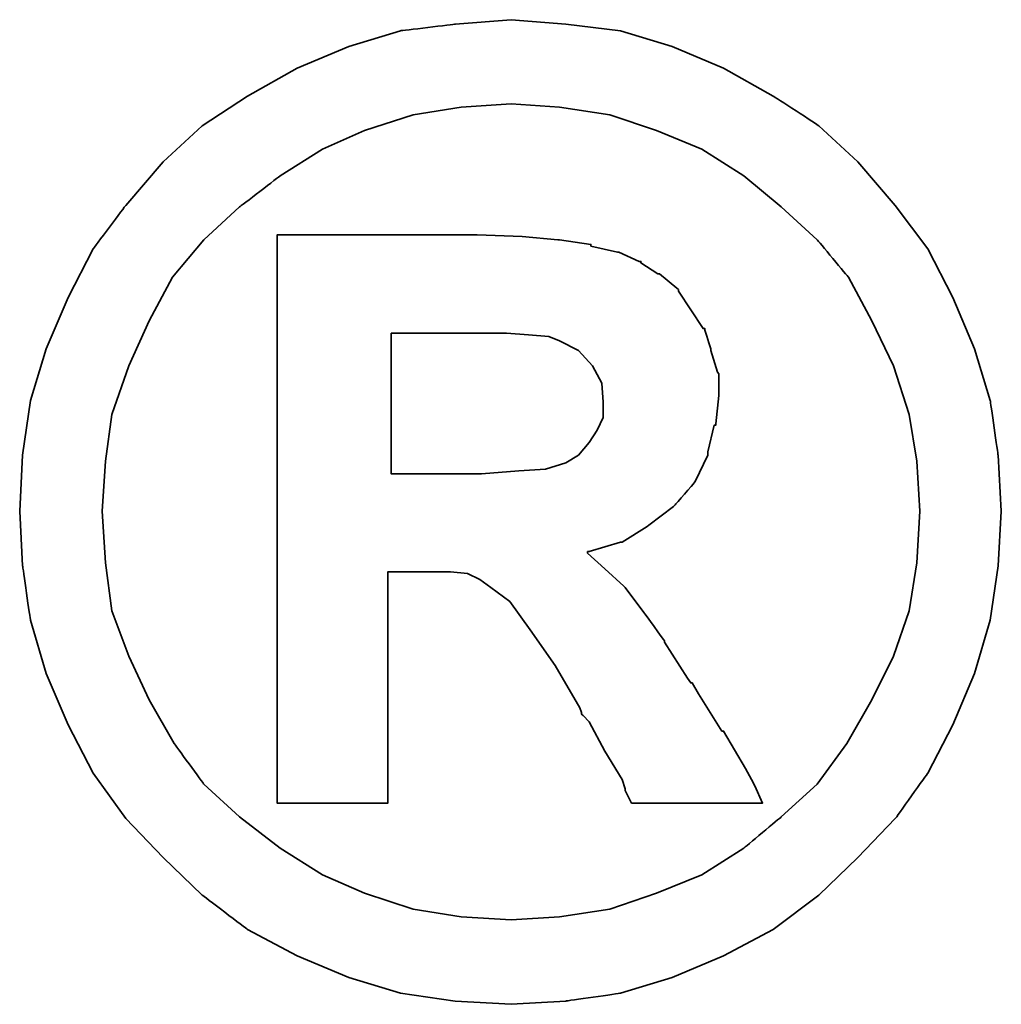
# Model space of a CAD drawing. Header units: millimetres. Extents: x 1 to 148, y 154 to 247.
# Tile 45 of 48: x 124.307 to 124.734, y 209.649 to 210.077. Entities that reach past the tile are written whole.
import ezdxf

# ---------------------------------------------------------------- set-up
doc = ezdxf.new("R2010")
doc.units = ezdxf.units.MM
doc.layers.add('DIM', color=4, linetype='CONTINUOUS')
doc.layers.add('layer 1', color=7, linetype='CONTINUOUS')

# ---------------------------------------------------------------- blocks, each defined once
blk = doc.blocks.new('TBI MOTION logo(完整正式版)')
at = {"layer": 'layer 1', "color": 22, "lineweight": 35}
for points, knots in [([(81.20634, 4.98624), (81.20634, 4.98624), (81.18649, 5.32862), (81.18649, 5.32862), (81.18649, 5.32862), (81.18649, 5.32862), (81.13886, 5.66206), (81.13886, 5.66206), (81.13886, 5.66206), (81.13886, 5.66206), (81.04359, 5.97764), (81.04359, 5.97764), (81.04359, 5.97764), (81.04359, 5.97764), (80.91061, 6.29124), (80.91061, 6.29124), (80.91061, 6.29124), (80.91061, 6.29124), (80.75778, 6.58697), (80.75778, 6.58697), (80.75778, 6.58697), (80.75778, 6.58697), (80.5593, 6.85294), (80.5593, 6.85294), (80.5593, 6.85294), (80.5593, 6.85294), (80.33105, 7.1189), (80.33105, 7.1189), (80.33105, 7.1189), (80.33105, 7.1189), (80.09287, 7.33921), (80.09287, 7.33921), (80.09287, 7.33921), (80.09287, 7.33921), (79.815, 7.51982), (79.815, 7.51982), (79.815, 7.51982), (79.815, 7.51982), (79.51133, 7.69051), (79.51133, 7.69051), (79.51133, 7.69051), (79.51133, 7.69051), (79.19773, 7.8235), (79.19773, 7.8235), (79.19773, 7.8235), (79.19773, 7.8235), (78.88215, 7.91877), (78.88215, 7.91877), (78.88215, 7.91877), (78.88215, 7.91877), (78.54871, 7.95846), (78.54871, 7.95846), (78.54871, 7.95846), (78.54871, 7.95846), (78.21526, 7.98625), (78.21526, 7.98625), (78.21526, 7.98625), (78.21526, 7.98625), (77.87388, 7.95846), (77.87388, 7.95846), (77.87388, 7.95846), (77.87388, 7.95846), (77.54044, 7.91877), (77.54044, 7.91877), (77.54044, 7.91877), (77.54044, 7.91877), (77.22485, 7.8235), (77.22485, 7.8235), (77.22485, 7.8235), (77.22485, 7.8235), (76.91027, 7.69051), (76.91027, 7.69051), (76.91027, 7.69051), (76.91027, 7.69051), (76.6056, 7.51982), (76.6056, 7.51982), (76.6056, 7.51982), (76.6056, 7.51982), (76.32972, 7.33921), (76.32972, 7.33921), (76.32972, 7.33921), (76.32972, 7.33921), (76.09154, 7.1189), (76.09154, 7.1189), (76.09154, 7.1189), (76.09154, 7.1189), (75.86329, 6.85294), (75.86329, 6.85294), (75.86329, 6.85294), (75.86329, 6.85294), (75.66382, 6.58697), (75.66382, 6.58697), (75.66382, 6.58697), (75.66382, 6.58697), (75.51099, 6.29124), (75.51099, 6.29124), (75.51099, 6.29124), (75.51099, 6.29124), (75.37702, 5.97764), (75.37702, 5.97764), (75.37702, 5.97764), (75.37702, 5.97764), (75.28175, 5.66206), (75.28175, 5.66206), (75.28175, 5.66206), (75.28175, 5.66206), (75.23411, 5.32862), (75.23411, 5.32862), (75.23411, 5.32862), (75.23411, 5.32862), (75.21625, 4.98624), (75.21625, 4.98624), (75.21625, 4.98624), (75.21625, 4.98624), (75.23411, 4.6528), (75.23411, 4.6528), (75.23411, 4.6528), (75.23411, 4.6528), (75.28175, 4.32035), (75.28175, 4.32035), (75.28175, 4.32035), (75.28175, 4.32035), (75.37702, 3.99583), (75.37702, 3.99583), (75.37702, 3.99583), (75.37702, 3.99583), (75.51099, 3.68224), (75.51099, 3.68224), (75.51099, 3.68224), (75.51099, 3.68224), (75.66382, 3.38749), (75.66382, 3.38749), (75.66382, 3.38749), (75.66382, 3.38749), (75.86329, 3.10963), (75.86329, 3.10963), (75.86329, 3.10963), (75.86329, 3.10963), (76.09154, 2.87145), (76.09154, 2.87145), (76.09154, 2.87145), (76.09154, 2.87145), (76.32972, 2.6432), (76.32972, 2.6432), (76.32972, 2.6432), (76.32972, 2.6432), (76.6056, 2.43381), (76.6056, 2.43381), (76.6056, 2.43381), (76.6056, 2.43381), (76.91027, 2.27205), (76.91027, 2.27205), (76.91027, 2.27205), (76.91027, 2.27205), (77.22485, 2.13906), (77.22485, 2.13906), (77.22485, 2.13906), (77.22485, 2.13906), (77.54044, 2.0438), (77.54044, 2.0438), (77.54044, 2.0438), (77.54044, 2.0438), (77.87388, 1.99616), (77.87388, 1.99616), (77.87388, 1.99616), (77.87388, 1.99616), (78.21526, 1.97631), (78.21526, 1.97631), (78.21526, 1.97631), (78.21526, 1.97631), (78.54871, 1.99616), (78.54871, 1.99616), (78.54871, 1.99616), (78.54871, 1.99616), (78.88215, 2.0438), (78.88215, 2.0438), (78.88215, 2.0438), (78.88215, 2.0438), (79.19773, 2.13906), (79.19773, 2.13906), (79.19773, 2.13906), (79.19773, 2.13906), (79.51133, 2.27205), (79.51133, 2.27205), (79.51133, 2.27205), (79.51133, 2.27205), (79.815, 2.43381), (79.815, 2.43381), (79.815, 2.43381), (79.815, 2.43381), (80.09287, 2.6432), (80.09287, 2.6432), (80.09287, 2.6432), (80.09287, 2.6432), (80.33105, 2.87145), (80.33105, 2.87145), (80.33105, 2.87145), (80.33105, 2.87145), (80.5593, 3.10963), (80.5593, 3.10963), (80.5593, 3.10963), (80.5593, 3.10963), (80.75778, 3.38749), (80.75778, 3.38749), (80.75778, 3.38749), (80.75778, 3.38749), (80.91061, 3.68224), (80.91061, 3.68224), (80.91061, 3.68224), (80.91061, 3.68224), (81.04359, 3.99583), (81.04359, 3.99583), (81.04359, 3.99583), (81.04359, 3.99583), (81.13886, 4.32035), (81.13886, 4.32035), (81.13886, 4.32035), (81.13886, 4.32035), (81.18649, 4.6528), (81.18649, 4.6528), (81.18649, 4.6528), (81.18649, 4.6528), (81.20634, 4.98624), (81.20634, 4.98624)], [0, 0, 0, 0, 0.0178571, 0.0178571, 0.0178571, 0.0178572, 0.0357143, 0.0357143, 0.0357143, 0.0357143, 0.0535714, 0.0535714, 0.0535714, 0.0535714, 0.0714286, 0.0714286, 0.0714286, 0.0714286, 0.0892857, 0.0892857, 0.0892857, 0.0892857, 0.1071429, 0.1071429, 0.1071429, 0.1071429, 0.125, 0.125, 0.125, 0.125, 0.1428571, 0.1428571, 0.1428571, 0.1428572, 0.1607143, 0.1607143, 0.1607143, 0.1607143, 0.1785714, 0.1785714, 0.1785714, 0.1785714, 0.1964286, 0.1964286, 0.1964286, 0.1964286, 0.2142857, 0.2142857, 0.2142857, 0.2142857, 0.2321429, 0.2321429, 0.2321429, 0.2321429, 0.25, 0.25, 0.25, 0.25, 0.2678571, 0.2678571, 0.2678571, 0.2678572, 0.2857143, 0.2857143, 0.2857143, 0.2857143, 0.3035714, 0.3035714, 0.3035714, 0.3035714, 0.3214286, 0.3214286, 0.3214286, 0.3214286, 0.3392857, 0.3392857, 0.3392857, 0.3392857, 0.3571429, 0.3571429, 0.3571429, 0.3571429, 0.375, 0.375, 0.375, 0.375, 0.3928571, 0.3928571, 0.3928571, 0.3928572, 0.4107143, 0.4107143, 0.4107143, 0.4107143, 0.4285714, 0.4285714, 0.4285714, 0.4285714, 0.4464286, 0.4464286, 0.4464286, 0.4464286, 0.4642857, 0.4642857, 0.4642857, 0.4642857, 0.4821429, 0.4821429, 0.4821429, 0.4821429, 0.5, 0.5, 0.5, 0.5, 0.5178571, 0.5178571, 0.5178571, 0.5178572, 0.5357143, 0.5357143, 0.5357143, 0.5357143, 0.5535714, 0.5535714, 0.5535714, 0.5535714, 0.5714286, 0.5714286, 0.5714286, 0.5714286, 0.5892857, 0.5892857, 0.5892857, 0.5892857, 0.6071429, 0.6071429, 0.6071429, 0.6071429, 0.625, 0.625, 0.625, 0.625, 0.6428571, 0.6428571, 0.6428571, 0.6428572, 0.6607143, 0.6607143, 0.6607143, 0.6607143, 0.6785714, 0.6785714, 0.6785714, 0.6785714, 0.6964286, 0.6964286, 0.6964286, 0.6964286, 0.7142857, 0.7142857, 0.7142857, 0.7142857, 0.7321429, 0.7321429, 0.7321429, 0.7321429, 0.75, 0.75, 0.75, 0.75, 0.7678571, 0.7678571, 0.7678571, 0.7678572, 0.7857143, 0.7857143, 0.7857143, 0.7857143, 0.8035714, 0.8035714, 0.8035714, 0.8035714, 0.8214286, 0.8214286, 0.8214286, 0.8214286, 0.8392857, 0.8392857, 0.8392857, 0.8392857, 0.8571429, 0.8571429, 0.8571429, 0.8571429, 0.875, 0.875, 0.875, 0.875, 0.8928571, 0.8928571, 0.8928571, 0.8928572, 0.9107143, 0.9107143, 0.9107143, 0.9107143, 0.9285714, 0.9285714, 0.9285714, 0.9285714, 0.9464286, 0.9464286, 0.9464286, 0.9464286, 0.9642857, 0.9642857, 0.9642857, 0.9642857, 0.9821429, 0.9821429, 0.9821429, 0.9821429, 1, 1, 1, 1]), ([(80.71014, 4.98624), (80.71014, 4.98624), (80.69129, 5.29091), (80.69129, 5.29091), (80.69129, 5.29091), (80.69129, 5.29091), (80.64464, 5.57672), (80.64464, 5.57672), (80.64464, 5.57672), (80.64464, 5.57672), (80.54937, 5.87245), (80.54937, 5.87245), (80.54937, 5.87245), (80.54937, 5.87245), (80.41639, 6.14833), (80.41639, 6.14833), (80.41639, 6.14833), (80.41639, 6.14833), (80.27349, 6.41429), (80.27349, 6.41429), (80.27349, 6.41429), (80.27349, 6.41429), (80.08295, 6.64255), (80.08295, 6.64255), (80.08295, 6.64255), (80.08295, 6.64255), (79.86264, 6.84301), (79.86264, 6.84301), (79.86264, 6.84301), (79.86264, 6.84301), (79.63439, 7.03355), (79.63439, 7.03355), (79.63439, 7.03355), (79.63439, 7.03355), (79.37835, 7.1963), (79.37835, 7.1963), (79.37835, 7.1963), (79.37835, 7.1963), (79.10246, 7.30944), (79.10246, 7.30944), (79.10246, 7.30944), (79.10246, 7.30944), (78.81665, 7.40471), (78.81665, 7.40471), (78.81665, 7.40471), (78.81665, 7.40471), (78.511, 7.45234), (78.511, 7.45234), (78.511, 7.45234), (78.511, 7.45234), (78.21526, 7.47219), (78.21526, 7.47219), (78.21526, 7.47219), (78.21526, 7.47219), (77.9106, 7.45234), (77.9106, 7.45234), (77.9106, 7.45234), (77.9106, 7.45234), (77.61685, 7.40471), (77.61685, 7.40471), (77.61685, 7.40471), (77.61685, 7.40471), (77.32012, 7.30944), (77.32012, 7.30944), (77.32012, 7.30944), (77.32012, 7.30944), (77.06309, 7.1963), (77.06309, 7.1963), (77.06309, 7.1963), (77.06309, 7.1963), (76.80606, 7.03355), (76.80606, 7.03355), (76.80606, 7.03355), (76.80606, 7.03355), (76.55797, 6.84301), (76.55797, 6.84301), (76.55797, 6.84301), (76.55797, 6.84301), (76.34063, 6.64255), (76.34063, 6.64255), (76.34063, 6.64255), (76.34063, 6.64255), (76.1491, 6.41429), (76.1491, 6.41429), (76.1491, 6.41429), (76.1491, 6.41429), (76.0062, 6.14833), (76.0062, 6.14833), (76.0062, 6.14833), (76.0062, 6.14833), (75.88314, 5.87245), (75.88314, 5.87245), (75.88314, 5.87245), (75.88314, 5.87245), (75.77794, 5.57672), (75.77794, 5.57672), (75.77794, 5.57672), (75.77794, 5.57672), (75.73924, 5.29091), (75.73924, 5.29091), (75.73924, 5.29091), (75.73924, 5.29091), (75.72039, 4.98624), (75.72039, 4.98624), (75.72039, 4.98624), (75.72039, 4.98624), (75.73924, 4.67165), (75.73924, 4.67165), (75.73924, 4.67165), (75.73924, 4.67165), (75.77794, 4.37791), (75.77794, 4.37791), (75.77794, 4.37791), (75.77794, 4.37791), (75.88314, 4.10102), (75.88314, 4.10102), (75.88314, 4.10102), (75.88314, 4.10102), (76.0062, 3.83407), (76.0062, 3.83407), (76.0062, 3.83407), (76.0062, 3.83407), (76.15902, 3.56811), (76.15902, 3.56811), (76.15902, 3.56811), (76.15902, 3.56811), (76.34063, 3.32001), (76.34063, 3.32001), (76.34063, 3.32001), (76.34063, 3.32001), (76.55797, 3.11955), (76.55797, 3.11955), (76.55797, 3.11955), (76.55797, 3.11955), (76.80606, 2.92901), (76.80606, 2.92901), (76.80606, 2.92901), (76.80606, 2.92901), (77.06309, 2.76725), (77.06309, 2.76725), (77.06309, 2.76725), (77.06309, 2.76725), (77.32012, 2.65412), (77.32012, 2.65412), (77.32012, 2.65412), (77.32012, 2.65412), (77.61685, 2.55786), (77.61685, 2.55786), (77.61685, 2.55786), (77.61685, 2.55786), (77.9106, 2.51022), (77.9106, 2.51022), (77.9106, 2.51022), (77.9106, 2.51022), (78.21526, 2.49137), (78.21526, 2.49137), (78.21526, 2.49137), (78.21526, 2.49137), (78.511, 2.51022), (78.511, 2.51022), (78.511, 2.51022), (78.511, 2.51022), (78.81665, 2.55786), (78.81665, 2.55786), (78.81665, 2.55786), (78.81665, 2.55786), (79.10246, 2.65412), (79.10246, 2.65412), (79.10246, 2.65412), (79.10246, 2.65412), (79.37835, 2.76725), (79.37835, 2.76725), (79.37835, 2.76725), (79.37835, 2.76725), (79.63439, 2.92901), (79.63439, 2.92901), (79.63439, 2.92901), (79.63439, 2.92901), (79.86264, 3.11955), (79.86264, 3.11955), (79.86264, 3.11955), (79.86264, 3.11955), (80.08295, 3.32001), (80.08295, 3.32001), (80.08295, 3.32001), (80.08295, 3.32001), (80.26356, 3.56811), (80.26356, 3.56811), (80.26356, 3.56811), (80.26356, 3.56811), (80.41639, 3.83407), (80.41639, 3.83407), (80.41639, 3.83407), (80.41639, 3.83407), (80.54937, 4.10102), (80.54937, 4.10102), (80.54937, 4.10102), (80.54937, 4.10102), (80.64464, 4.37791), (80.64464, 4.37791), (80.64464, 4.37791), (80.64464, 4.37791), (80.69129, 4.67165), (80.69129, 4.67165), (80.69129, 4.67165), (80.69129, 4.67165), (80.71014, 4.98624), (80.71014, 4.98624)], [0, 0, 0, 0, 0.0192308, 0.0192308, 0.0192308, 0.0192308, 0.0384615, 0.0384615, 0.0384615, 0.0384615, 0.0576923, 0.0576923, 0.0576923, 0.0576923, 0.0769231, 0.0769231, 0.0769231, 0.0769231, 0.0961538, 0.0961538, 0.0961538, 0.0961539, 0.1153846, 0.1153846, 0.1153846, 0.1153846, 0.1346154, 0.1346154, 0.1346154, 0.1346154, 0.1538462, 0.1538462, 0.1538462, 0.1538462, 0.1730769, 0.1730769, 0.1730769, 0.1730769, 0.1923077, 0.1923077, 0.1923077, 0.1923077, 0.2115385, 0.2115385, 0.2115385, 0.2115385, 0.2307692, 0.2307692, 0.2307692, 0.2307692, 0.25, 0.25, 0.25, 0.25, 0.2692308, 0.2692308, 0.2692308, 0.2692308, 0.2884615, 0.2884615, 0.2884615, 0.2884615, 0.3076923, 0.3076923, 0.3076923, 0.3076923, 0.3269231, 0.3269231, 0.3269231, 0.3269231, 0.3461538, 0.3461538, 0.3461538, 0.3461539, 0.3653846, 0.3653846, 0.3653846, 0.3653846, 0.3846154, 0.3846154, 0.3846154, 0.3846154, 0.4038462, 0.4038462, 0.4038462, 0.4038462, 0.4230769, 0.4230769, 0.4230769, 0.4230769, 0.4423077, 0.4423077, 0.4423077, 0.4423077, 0.4615385, 0.4615385, 0.4615385, 0.4615385, 0.4807692, 0.4807692, 0.4807692, 0.4807692, 0.5, 0.5, 0.5, 0.5, 0.5192308, 0.5192308, 0.5192308, 0.5192308, 0.5384615, 0.5384615, 0.5384615, 0.5384615, 0.5576923, 0.5576923, 0.5576923, 0.5576923, 0.5769231, 0.5769231, 0.5769231, 0.5769231, 0.5961538, 0.5961538, 0.5961538, 0.5961539, 0.6153846, 0.6153846, 0.6153846, 0.6153846, 0.6346154, 0.6346154, 0.6346154, 0.6346154, 0.6538462, 0.6538462, 0.6538462, 0.6538462, 0.6730769, 0.6730769, 0.6730769, 0.6730769, 0.6923077, 0.6923077, 0.6923077, 0.6923077, 0.7115385, 0.7115385, 0.7115385, 0.7115385, 0.7307692, 0.7307692, 0.7307692, 0.7307692, 0.75, 0.75, 0.75, 0.75, 0.7692308, 0.7692308, 0.7692308, 0.7692308, 0.7884615, 0.7884615, 0.7884615, 0.7884615, 0.8076923, 0.8076923, 0.8076923, 0.8076923, 0.8269231, 0.8269231, 0.8269231, 0.8269231, 0.8461538, 0.8461538, 0.8461538, 0.8461539, 0.8653846, 0.8653846, 0.8653846, 0.8653846, 0.8846154, 0.8846154, 0.8846154, 0.8846154, 0.9038462, 0.9038462, 0.9038462, 0.9038462, 0.9230769, 0.9230769, 0.9230769, 0.9230769, 0.9423077, 0.9423077, 0.9423077, 0.9423077, 0.9615385, 0.9615385, 0.9615385, 0.9615385, 0.9807692, 0.9807692, 0.9807692, 0.9807692, 1, 1, 1, 1]), ([(76.78721, 3.2823), (76.78721, 3.2823), (76.78721, 3.32001), (76.78721, 3.32001), (76.78721, 3.32001), (76.78721, 3.32001), (76.78721, 3.42422), (76.78721, 3.42422), (76.78721, 3.42422), (76.78721, 3.42422), (76.78721, 3.59689), (76.78721, 3.59689), (76.78721, 3.59689), (76.78721, 3.59689), (76.78721, 3.80529), (76.78721, 3.80529), (76.78721, 3.80529), (76.78721, 3.80529), (76.78721, 4.0524), (76.78721, 4.0524), (76.78721, 4.0524), (76.78721, 4.0524), (76.78721, 4.32035), (76.78721, 4.32035), (76.78721, 4.32035), (76.78721, 4.32035), (76.78721, 4.92868), (76.78721, 4.92868), (76.78721, 4.92868), (76.78721, 4.92868), (76.78721, 5.53801), (76.78721, 5.53801), (76.78721, 5.53801), (76.78721, 5.53801), (76.78721, 5.82482), (76.78721, 5.82482), (76.78721, 5.82482), (76.78721, 5.82482), (76.78721, 6.07291), (76.78721, 6.07291), (76.78721, 6.07291), (76.78721, 6.07291), (76.78721, 6.30017), (76.78721, 6.30017), (76.78721, 6.30017), (76.78721, 6.30017), (76.78721, 6.45399), (76.78721, 6.45399), (76.78721, 6.45399), (76.78721, 6.45399), (76.78721, 6.5572), (76.78721, 6.5572), (76.78721, 6.5572), (76.78721, 6.5572), (76.78721, 6.59689), (76.78721, 6.59689), (76.78721, 6.59689), (76.78721, 6.59689), (76.78721, 6.67232), (76.78721, 6.67232), (76.78721, 6.67232), (76.78721, 6.67232), (76.8537, 6.67232), (76.8537, 6.67232), (76.8537, 6.67232), (76.8537, 6.67232), (76.87355, 6.67232), (76.87355, 6.67232), (76.87355, 6.67232), (76.87355, 6.67232), (76.91027, 6.67232), (76.91027, 6.67232), (76.91027, 6.67232), (76.91027, 6.67232), (77.04424, 6.67232), (77.04424, 6.67232), (77.04424, 6.67232), (77.04424, 6.67232), (77.22485, 6.67232), (77.22485, 6.67232), (77.22485, 6.67232), (77.22485, 6.67232), (77.43524, 6.67232), (77.43524, 6.67232), (77.43524, 6.67232), (77.43524, 6.67232), (77.65357, 6.67232), (77.65357, 6.67232), (77.65357, 6.67232), (77.65357, 6.67232), (77.82625, 6.67232), (77.82625, 6.67232), (77.82625, 6.67232), (77.82625, 6.67232), (77.94037, 6.67232), (77.94037, 6.67232), (77.94037, 6.67232), (77.94037, 6.67232), (77.97709, 6.67232), (77.97709, 6.67232), (77.97709, 6.67232), (77.97709, 6.67232), (77.99694, 6.67232), (77.99694, 6.67232), (77.99694, 6.67232), (77.99694, 6.67232), (78.00686, 6.67232), (78.00686, 6.67232), (78.00686, 6.67232), (78.00686, 6.67232), (78.28275, 6.6624), (78.28275, 6.6624), (78.28275, 6.6624), (78.28275, 6.6624), (78.50107, 6.64255), (78.50107, 6.64255), (78.50107, 6.64255), (78.50107, 6.64255), (78.511, 6.64255), (78.511, 6.64255), (78.511, 6.64255), (78.511, 6.64255), (78.70154, 6.61476), (78.70154, 6.61476), (78.70154, 6.61476), (78.70154, 6.61476), (78.70154, 6.60483), (78.70154, 6.60483), (78.70154, 6.60483), (78.70154, 6.60483), (78.86429, 6.56713), (78.86429, 6.56713), (78.86429, 6.56713), (78.86429, 6.56713), (78.87223, 6.56713), (78.87223, 6.56713), (78.87223, 6.56713), (78.87223, 6.56713), (78.99727, 6.51056), (78.99727, 6.51056), (78.99727, 6.51056), (78.99727, 6.51056), (79.00719, 6.51056), (79.00719, 6.51056), (79.00719, 6.51056), (79.00719, 6.51056), (79.00719, 6.50162), (79.00719, 6.50162), (79.00719, 6.50162), (79.00719, 6.50162), (79.1104, 6.43415), (79.1104, 6.43415), (79.1104, 6.43415), (79.1104, 6.43415), (79.12132, 6.43415), (79.12132, 6.43415), (79.12132, 6.43415), (79.12132, 6.43415), (79.22552, 6.34781), (79.22552, 6.34781), (79.22552, 6.34781), (79.22552, 6.34781), (79.23544, 6.33888), (79.23544, 6.33888), (79.23544, 6.33888), (79.23544, 6.33888), (79.23544, 6.32895), (79.23544, 6.32895), (79.23544, 6.32895), (79.23544, 6.32895), (79.31087, 6.21483), (79.31087, 6.21483), (79.31087, 6.21483), (79.31087, 6.21483), (79.38629, 6.1007), (79.38629, 6.1007), (79.38629, 6.1007), (79.38629, 6.1007), (79.3972, 6.1007), (79.3972, 6.1007), (79.3972, 6.1007), (79.3972, 6.1007), (79.3972, 6.09078), (79.3972, 6.09078), (79.3972, 6.09078), (79.3972, 6.09078), (79.43392, 5.97764), (79.43392, 5.97764), (79.43392, 5.97764), (79.43392, 5.97764), (79.43392, 5.96772), (79.43392, 5.96772), (79.43392, 5.96772), (79.43392, 5.96772), (79.47362, 5.83474), (79.47362, 5.83474), (79.47362, 5.83474), (79.47362, 5.83474), (79.48156, 5.82482), (79.48156, 5.82482), (79.48156, 5.82482), (79.48156, 5.82482), (79.48156, 5.69977), (79.48156, 5.69977), (79.48156, 5.69977), (79.48156, 5.69977), (79.48156, 5.69183), (79.48156, 5.69183), (79.48156, 5.69183), (79.48156, 5.69183), (79.4637, 5.51915), (79.4637, 5.51915), (79.4637, 5.51915), (79.4637, 5.51915), (79.4637, 5.51122), (79.4637, 5.51122), (79.4637, 5.51122), (79.4637, 5.51122), (79.45377, 5.51122), (79.45377, 5.51122), (79.45377, 5.51122), (79.45377, 5.51122), (79.41507, 5.34847), (79.41507, 5.34847), (79.41507, 5.34847), (79.41507, 5.34847), (79.41507, 5.33854), (79.41507, 5.33854), (79.41507, 5.33854), (79.41507, 5.33854), (79.41507, 5.32862), (79.41507, 5.32862), (79.41507, 5.32862), (79.41507, 5.32862), (79.33865, 5.16785), (79.33865, 5.16785), (79.33865, 5.16785), (79.33865, 5.16785), (79.33071, 5.15693), (79.33071, 5.15693), (79.33071, 5.15693), (79.33071, 5.15693), (79.2156, 5.02495), (79.2156, 5.02495), (79.2156, 5.02495), (79.2156, 5.02495), (79.20567, 5.01502), (79.20567, 5.01502), (79.20567, 5.01502), (79.20567, 5.01502), (79.05483, 4.89991), (79.05483, 4.89991), (79.05483, 4.89991), (79.05483, 4.89991), (79.04491, 4.89197), (79.04491, 4.89197), (79.04491, 4.89197), (79.04491, 4.89197), (78.89208, 4.7967), (78.89208, 4.7967), (78.89208, 4.7967), (78.89208, 4.7967), (78.88215, 4.7967), (78.88215, 4.7967), (78.88215, 4.7967), (78.88215, 4.7967), (78.69161, 4.73913), (78.69161, 4.73913), (78.69161, 4.73913), (78.69161, 4.73913), (78.68169, 4.73913), (78.68169, 4.73913), (78.68169, 4.73913), (78.68169, 4.73913), (78.68169, 4.72921), (78.68169, 4.72921), (78.68169, 4.72921), (78.68169, 4.72921), (78.78688, 4.63394), (78.78688, 4.63394), (78.78688, 4.63394), (78.78688, 4.63394), (78.902, 4.52875), (78.902, 4.52875), (78.902, 4.52875), (78.902, 4.52875), (78.91093, 4.52081), (78.91093, 4.52081), (78.91093, 4.52081), (78.91093, 4.52081), (79.02506, 4.36798), (79.02506, 4.36798), (79.02506, 4.36798), (79.02506, 4.36798), (79.1501, 4.1953), (79.1501, 4.1953), (79.1501, 4.1953), (79.1501, 4.1953), (79.1501, 4.18736), (79.1501, 4.18736), (79.1501, 4.18736), (79.1501, 4.18736), (79.29201, 3.96705), (79.29201, 3.96705), (79.29201, 3.96705), (79.29201, 3.96705), (79.31087, 3.93828), (79.31087, 3.93828), (79.31087, 3.93828), (79.31087, 3.93828), (79.32079, 3.93828), (79.32079, 3.93828), (79.32079, 3.93828), (79.32079, 3.93828), (79.3585, 3.87178), (79.3585, 3.87178), (79.3585, 3.87178), (79.3585, 3.87178), (79.50141, 3.64353), (79.50141, 3.64353), (79.50141, 3.64353), (79.50141, 3.64353), (79.51133, 3.64353), (79.51133, 3.64353), (79.51133, 3.64353), (79.51133, 3.64353), (79.64431, 3.41528), (79.64431, 3.41528), (79.64431, 3.41528), (79.64431, 3.41528), (79.68202, 3.3478), (79.68202, 3.3478), (79.68202, 3.3478), (79.68202, 3.3478), (79.70187, 3.31009), (79.70187, 3.31009), (79.70187, 3.31009), (79.70187, 3.31009), (79.7495, 3.2049), (79.7495, 3.2049), (79.7495, 3.2049), (79.7495, 3.2049), (79.64431, 3.2049), (79.64431, 3.2049), (79.64431, 3.2049), (79.64431, 3.2049), (79.62546, 3.2049), (79.62546, 3.2049), (79.62546, 3.2049), (79.62546, 3.2049), (79.53912, 3.2049), (79.53912, 3.2049), (79.53912, 3.2049), (79.53912, 3.2049), (79.31087, 3.2049), (79.31087, 3.2049), (79.31087, 3.2049), (79.31087, 3.2049), (79.08262, 3.2049), (79.08262, 3.2049), (79.08262, 3.2049), (79.08262, 3.2049), (79.00719, 3.2049), (79.00719, 3.2049), (79.00719, 3.2049), (79.00719, 3.2049), (78.98735, 3.2049), (78.98735, 3.2049), (78.98735, 3.2049), (78.98735, 3.2049), (78.94964, 3.2049), (78.94964, 3.2049), (78.94964, 3.2049), (78.94964, 3.2049), (78.92979, 3.24459), (78.92979, 3.24459), (78.92979, 3.24459), (78.92979, 3.24459), (78.91093, 3.2823), (78.91093, 3.2823), (78.91093, 3.2823), (78.91093, 3.2823), (78.91093, 3.29223), (78.91093, 3.29223), (78.91093, 3.29223), (78.91093, 3.29223), (78.89208, 3.3478), (78.89208, 3.3478), (78.89208, 3.3478), (78.89208, 3.3478), (78.78688, 3.52048), (78.78688, 3.52048), (78.78688, 3.52048), (78.78688, 3.52048), (78.69161, 3.7001), (78.69161, 3.7001), (78.69161, 3.7001), (78.69161, 3.7001), (78.6539, 3.7388), (78.6539, 3.7388), (78.6539, 3.7388), (78.6539, 3.7388), (78.64398, 3.74873), (78.64398, 3.74873), (78.64398, 3.74873), (78.64398, 3.74873), (78.64398, 3.75766), (78.64398, 3.75766), (78.64398, 3.75766), (78.64398, 3.75766), (78.63405, 3.78644), (78.63405, 3.78644), (78.63405, 3.78644), (78.63405, 3.78644), (78.48321, 4.04347), (78.48321, 4.04347), (78.48321, 4.04347), (78.48321, 4.04347), (78.33038, 4.2618), (78.33038, 4.2618), (78.33038, 4.2618), (78.33038, 4.2618), (78.20732, 4.43447), (78.20732, 4.43447), (78.20732, 4.43447), (78.20732, 4.43447), (78.09221, 4.52081), (78.09221, 4.52081), (78.09221, 4.52081), (78.09221, 4.52081), (78.02472, 4.56845), (78.02472, 4.56845), (78.02472, 4.56845), (78.02472, 4.56845), (77.9493, 4.60616), (77.9493, 4.60616), (77.9493, 4.60616), (77.9493, 4.60616), (77.8451, 4.61608), (77.8451, 4.61608), (77.8451, 4.61608), (77.8451, 4.61608), (77.71113, 4.61608), (77.71113, 4.61608), (77.71113, 4.61608), (77.71113, 4.61608), (77.69128, 4.61608), (77.69128, 4.61608), (77.69128, 4.61608), (77.69128, 4.61608), (77.67342, 4.61608), (77.67342, 4.61608), (77.67342, 4.61608), (77.67342, 4.61608), (77.5583, 4.61608), (77.5583, 4.61608), (77.5583, 4.61608), (77.5583, 4.61608), (77.46303, 4.61608), (77.46303, 4.61608), (77.46303, 4.61608), (77.46303, 4.61608), (77.46303, 4.54761), (77.46303, 4.54761), (77.46303, 4.54761), (77.46303, 4.54761), (77.46303, 4.47318), (77.46303, 4.47318), (77.46303, 4.47318), (77.46303, 4.47318), (77.46303, 4.24294), (77.46303, 4.24294), (77.46303, 4.24294), (77.46303, 4.24294), (77.46303, 3.99583), (77.46303, 3.99583), (77.46303, 3.99583), (77.46303, 3.99583), (77.46303, 3.72888), (77.46303, 3.72888), (77.46303, 3.72888), (77.46303, 3.72888), (77.46303, 3.51055), (77.46303, 3.51055), (77.46303, 3.51055), (77.46303, 3.51055), (77.46303, 3.42422), (77.46303, 3.42422), (77.46303, 3.42422), (77.46303, 3.42422), (77.46303, 3.35773), (77.46303, 3.35773), (77.46303, 3.35773), (77.46303, 3.35773), (77.46303, 3.30017), (77.46303, 3.30017), (77.46303, 3.30017), (77.46303, 3.30017), (77.46303, 3.2823), (77.46303, 3.2823), (77.46303, 3.2823), (77.46303, 3.2823), (77.46303, 3.2049), (77.46303, 3.2049), (77.46303, 3.2049), (77.46303, 3.2049), (77.39753, 3.2049), (77.39753, 3.2049), (77.39753, 3.2049), (77.39753, 3.2049), (77.37768, 3.2049), (77.37768, 3.2049), (77.37768, 3.2049), (77.37768, 3.2049), (77.32012, 3.2049), (77.32012, 3.2049), (77.32012, 3.2049), (77.32012, 3.2049), (77.12165, 3.2049), (77.12165, 3.2049), (77.12165, 3.2049), (77.12165, 3.2049), (76.94897, 3.2049), (76.94897, 3.2049), (76.94897, 3.2049), (76.94897, 3.2049), (76.8924, 3.2049), (76.8924, 3.2049), (76.8924, 3.2049), (76.8924, 3.2049), (76.8537, 3.2049), (76.8537, 3.2049), (76.8537, 3.2049), (76.8537, 3.2049), (76.78721, 3.2049), (76.78721, 3.2049), (76.78721, 3.2049), (76.78721, 3.2049), (76.78721, 3.2823), (76.78721, 3.2823)], [0, 0, 0, 0, 0.0074074, 0.0074074, 0.0074074, 0.0074074, 0.0148148, 0.0148148, 0.0148148, 0.0148148, 0.0222222, 0.0222222, 0.0222222, 0.0222222, 0.0296296, 0.0296296, 0.0296296, 0.0296296, 0.037037, 0.037037, 0.037037, 0.037037, 0.0444444, 0.0444444, 0.0444444, 0.0444445, 0.0518519, 0.0518519, 0.0518519, 0.0518519, 0.0592593, 0.0592593, 0.0592593, 0.0592593, 0.0666667, 0.0666667, 0.0666667, 0.0666667, 0.0740741, 0.0740741, 0.0740741, 0.0740741, 0.0814815, 0.0814815, 0.0814815, 0.0814815, 0.0888889, 0.0888889, 0.0888889, 0.0888889, 0.0962963, 0.0962963, 0.0962963, 0.0962963, 0.1037037, 0.1037037, 0.1037037, 0.1037037, 0.1111111, 0.1111111, 0.1111111, 0.1111111, 0.1185185, 0.1185185, 0.1185185, 0.1185185, 0.1259259, 0.1259259, 0.1259259, 0.1259259, 0.1333333, 0.1333333, 0.1333333, 0.1333333, 0.1407407, 0.1407407, 0.1407407, 0.1407408, 0.1481481, 0.1481481, 0.1481481, 0.1481482, 0.1555556, 0.1555556, 0.1555556, 0.1555556, 0.162963, 0.162963, 0.162963, 0.162963, 0.1703704, 0.1703704, 0.1703704, 0.1703704, 0.1777778, 0.1777778, 0.1777778, 0.1777778, 0.1851852, 0.1851852, 0.1851852, 0.1851852, 0.1925926, 0.1925926, 0.1925926, 0.1925926, 0.2, 0.2, 0.2, 0.2, 0.2074074, 0.2074074, 0.2074074, 0.2074074, 0.2148148, 0.2148148, 0.2148148, 0.2148148, 0.2222222, 0.2222222, 0.2222222, 0.2222222, 0.2296296, 0.2296296, 0.2296296, 0.2296296, 0.237037, 0.237037, 0.237037, 0.237037, 0.2444444, 0.2444444, 0.2444444, 0.2444445, 0.2518519, 0.2518519, 0.2518519, 0.2518519, 0.2592593, 0.2592593, 0.2592593, 0.2592593, 0.2666667, 0.2666667, 0.2666667, 0.2666667, 0.2740741, 0.2740741, 0.2740741, 0.2740741, 0.2814815, 0.2814815, 0.2814815, 0.2814815, 0.2888889, 0.2888889, 0.2888889, 0.2888889, 0.2962963, 0.2962963, 0.2962963, 0.2962963, 0.3037037, 0.3037037, 0.3037037, 0.3037037, 0.3111111, 0.3111111, 0.3111111, 0.3111111, 0.3185185, 0.3185185, 0.3185185, 0.3185185, 0.3259259, 0.3259259, 0.3259259, 0.3259259, 0.3333333, 0.3333333, 0.3333333, 0.3333333, 0.3407407, 0.3407407, 0.3407407, 0.3407408, 0.3481481, 0.3481481, 0.3481481, 0.3481482, 0.3555556, 0.3555556, 0.3555556, 0.3555556, 0.362963, 0.362963, 0.362963, 0.362963, 0.3703704, 0.3703704, 0.3703704, 0.3703704, 0.3777778, 0.3777778, 0.3777778, 0.3777778, 0.3851852, 0.3851852, 0.3851852, 0.3851852, 0.3925926, 0.3925926, 0.3925926, 0.3925926, 0.4, 0.4, 0.4, 0.4, 0.4074074, 0.4074074, 0.4074074, 0.4074074, 0.4148148, 0.4148148, 0.4148148, 0.4148148, 0.4222222, 0.4222222, 0.4222222, 0.4222222, 0.4296296, 0.4296296, 0.4296296, 0.4296296, 0.437037, 0.437037, 0.437037, 0.437037, 0.4444444, 0.4444444, 0.4444444, 0.4444445, 0.4518519, 0.4518519, 0.4518519, 0.4518519, 0.4592593, 0.4592593, 0.4592593, 0.4592593, 0.4666667, 0.4666667, 0.4666667, 0.4666667, 0.4740741, 0.4740741, 0.4740741, 0.4740741, 0.4814815, 0.4814815, 0.4814815, 0.4814815, 0.4888889, 0.4888889, 0.4888889, 0.4888889, 0.4962963, 0.4962963, 0.4962963, 0.4962963, 0.5037037, 0.5037037, 0.5037037, 0.5037037, 0.5111111, 0.5111111, 0.5111111, 0.5111111, 0.5185185, 0.5185185, 0.5185185, 0.5185185, 0.5259259, 0.5259259, 0.5259259, 0.5259259, 0.5333333, 0.5333333, 0.5333333, 0.5333333, 0.5407407, 0.5407407, 0.5407407, 0.5407408, 0.5481481, 0.5481481, 0.5481481, 0.5481482, 0.5555556, 0.5555556, 0.5555556, 0.5555556, 0.562963, 0.562963, 0.562963, 0.562963, 0.5703704, 0.5703704, 0.5703704, 0.5703704, 0.5777778, 0.5777778, 0.5777778, 0.5777778, 0.5851852, 0.5851852, 0.5851852, 0.5851852, 0.5925926, 0.5925926, 0.5925926, 0.5925926, 0.6, 0.6, 0.6, 0.6, 0.6074074, 0.6074074, 0.6074074, 0.6074074, 0.6148148, 0.6148148, 0.6148148, 0.6148148, 0.6222222, 0.6222222, 0.6222222, 0.6222222, 0.6296296, 0.6296296, 0.6296296, 0.6296296, 0.637037, 0.637037, 0.637037, 0.637037, 0.6444444, 0.6444444, 0.6444444, 0.6444445, 0.6518519, 0.6518519, 0.6518519, 0.6518519, 0.6592593, 0.6592593, 0.6592593, 0.6592593, 0.6666667, 0.6666667, 0.6666667, 0.6666667, 0.6740741, 0.6740741, 0.6740741, 0.6740741, 0.6814815, 0.6814815, 0.6814815, 0.6814815, 0.6888889, 0.6888889, 0.6888889, 0.6888889, 0.6962963, 0.6962963, 0.6962963, 0.6962963, 0.7037037, 0.7037037, 0.7037037, 0.7037037, 0.7111111, 0.7111111, 0.7111111, 0.7111111, 0.7185185, 0.7185185, 0.7185185, 0.7185185, 0.7259259, 0.7259259, 0.7259259, 0.7259259, 0.7333333, 0.7333333, 0.7333333, 0.7333333, 0.7407407, 0.7407407, 0.7407407, 0.7407408, 0.7481481, 0.7481481, 0.7481481, 0.7481482, 0.7555556, 0.7555556, 0.7555556, 0.7555556, 0.762963, 0.762963, 0.762963, 0.762963, 0.7703704, 0.7703704, 0.7703704, 0.7703704, 0.7777778, 0.7777778, 0.7777778, 0.7777778, 0.7851852, 0.7851852, 0.7851852, 0.7851852, 0.7925926, 0.7925926, 0.7925926, 0.7925926, 0.8, 0.8, 0.8, 0.8, 0.8074074, 0.8074074, 0.8074074, 0.8074074, 0.8148148, 0.8148148, 0.8148148, 0.8148148, 0.8222222, 0.8222222, 0.8222222, 0.8222222, 0.8296296, 0.8296296, 0.8296296, 0.8296296, 0.837037, 0.837037, 0.837037, 0.837037, 0.8444444, 0.8444444, 0.8444444, 0.8444445, 0.8518519, 0.8518519, 0.8518519, 0.8518519, 0.8592593, 0.8592593, 0.8592593, 0.8592593, 0.8666667, 0.8666667, 0.8666667, 0.8666667, 0.8740741, 0.8740741, 0.8740741, 0.8740741, 0.8814815, 0.8814815, 0.8814815, 0.8814815, 0.8888889, 0.8888889, 0.8888889, 0.8888889, 0.8962963, 0.8962963, 0.8962963, 0.8962963, 0.9037037, 0.9037037, 0.9037037, 0.9037037, 0.9111111, 0.9111111, 0.9111111, 0.9111111, 0.9185185, 0.9185185, 0.9185185, 0.9185185, 0.9259259, 0.9259259, 0.9259259, 0.9259259, 0.9333333, 0.9333333, 0.9333333, 0.9333333, 0.9407407, 0.9407407, 0.9407407, 0.9407408, 0.9481481, 0.9481481, 0.9481481, 0.9481482, 0.9555556, 0.9555556, 0.9555556, 0.9555556, 0.962963, 0.962963, 0.962963, 0.962963, 0.9703704, 0.9703704, 0.9703704, 0.9703704, 0.9777778, 0.9777778, 0.9777778, 0.9777778, 0.9851852, 0.9851852, 0.9851852, 0.9851852, 0.9925926, 0.9925926, 0.9925926, 0.9925926, 1, 1, 1, 1]), ([(77.48288, 6.07291), (77.48288, 6.07291), (77.48288, 5.99551), (77.48288, 5.99551), (77.48288, 5.99551), (77.48288, 5.99551), (77.48288, 5.82482), (77.48288, 5.82482), (77.48288, 5.82482), (77.48288, 5.82482), (77.48288, 5.63328), (77.48288, 5.63328), (77.48288, 5.63328), (77.48288, 5.63328), (77.48288, 5.46358), (77.48288, 5.46358), (77.48288, 5.46358), (77.48288, 5.46358), (77.48288, 5.29091), (77.48288, 5.29091), (77.48288, 5.29091), (77.48288, 5.29091), (77.48288, 5.21449), (77.48288, 5.21449), (77.48288, 5.21449), (77.48288, 5.21449), (77.50074, 5.21449), (77.50074, 5.21449), (77.50074, 5.21449), (77.50074, 5.21449), (77.71113, 5.21449), (77.71113, 5.21449), (77.71113, 5.21449), (77.71113, 5.21449), (77.94037, 5.21449), (77.94037, 5.21449), (77.94037, 5.21449), (77.94037, 5.21449), (78.01579, 5.21449), (78.01579, 5.21449), (78.01579, 5.21449), (78.01579, 5.21449), (78.03465, 5.21449), (78.03465, 5.21449), (78.03465, 5.21449), (78.03465, 5.21449), (78.2629, 5.23335), (78.2629, 5.23335), (78.2629, 5.23335), (78.2629, 5.23335), (78.42565, 5.24327), (78.42565, 5.24327), (78.42565, 5.24327), (78.42565, 5.24327), (78.54871, 5.28098), (78.54871, 5.28098), (78.54871, 5.28098), (78.54871, 5.28098), (78.62611, 5.32862), (78.62611, 5.32862), (78.62611, 5.32862), (78.62611, 5.32862), (78.69161, 5.40503), (78.69161, 5.40503), (78.69161, 5.40503), (78.69161, 5.40503), (78.73925, 5.48145), (78.73925, 5.48145), (78.73925, 5.48145), (78.73925, 5.48145), (78.77696, 5.55885), (78.77696, 5.55885), (78.77696, 5.55885), (78.77696, 5.55885), (78.77696, 5.65214), (78.77696, 5.65214), (78.77696, 5.65214), (78.77696, 5.65214), (78.76902, 5.76726), (78.76902, 5.76726), (78.76902, 5.76726), (78.76902, 5.76726), (78.71146, 5.87245), (78.71146, 5.87245), (78.71146, 5.87245), (78.71146, 5.87245), (78.62611, 5.96772), (78.62611, 5.96772), (78.62611, 5.96772), (78.62611, 5.96772), (78.511, 6.02528), (78.511, 6.02528), (78.511, 6.02528), (78.511, 6.02528), (78.44451, 6.05306), (78.44451, 6.05306), (78.44451, 6.05306), (78.44451, 6.05306), (78.32046, 6.06299), (78.32046, 6.06299), (78.32046, 6.06299), (78.32046, 6.06299), (78.18748, 6.07291), (78.18748, 6.07291), (78.18748, 6.07291), (78.18748, 6.07291), (77.99694, 6.07291), (77.99694, 6.07291), (77.99694, 6.07291), (77.99694, 6.07291), (77.97709, 6.07291), (77.97709, 6.07291), (77.97709, 6.07291), (77.97709, 6.07291), (77.90167, 6.07291), (77.90167, 6.07291), (77.90167, 6.07291), (77.90167, 6.07291), (77.69128, 6.07291), (77.69128, 6.07291), (77.69128, 6.07291), (77.69128, 6.07291), (77.50074, 6.07291), (77.50074, 6.07291), (77.50074, 6.07291), (77.50074, 6.07291), (77.48288, 6.07291), (77.48288, 6.07291)], [0, 0, 0, 0, 0.03125, 0.03125, 0.03125, 0.03125, 0.0625, 0.0625, 0.0625, 0.0625, 0.09375, 0.09375, 0.09375, 0.09375, 0.125, 0.125, 0.125, 0.125, 0.15625, 0.15625, 0.15625, 0.15625, 0.1875, 0.1875, 0.1875, 0.1875, 0.21875, 0.21875, 0.21875, 0.21875, 0.25, 0.25, 0.25, 0.25, 0.28125, 0.28125, 0.28125, 0.28125, 0.3125, 0.3125, 0.3125, 0.3125, 0.34375, 0.34375, 0.34375, 0.34375, 0.375, 0.375, 0.375, 0.375, 0.40625, 0.40625, 0.40625, 0.40625, 0.4375, 0.4375, 0.4375, 0.4375, 0.46875, 0.46875, 0.46875, 0.46875, 0.5, 0.5, 0.5, 0.5, 0.53125, 0.53125, 0.53125, 0.53125, 0.5625, 0.5625, 0.5625, 0.5625, 0.59375, 0.59375, 0.59375, 0.59375, 0.625, 0.625, 0.625, 0.625, 0.65625, 0.65625, 0.65625, 0.65625, 0.6875, 0.6875, 0.6875, 0.6875, 0.71875, 0.71875, 0.71875, 0.71875, 0.75, 0.75, 0.75, 0.75, 0.78125, 0.78125, 0.78125, 0.78125, 0.8125, 0.8125, 0.8125, 0.8125, 0.84375, 0.84375, 0.84375, 0.84375, 0.875, 0.875, 0.875, 0.875, 0.90625, 0.90625, 0.90625, 0.90625, 0.9375, 0.9375, 0.9375, 0.9375, 0.96875, 0.96875, 0.96875, 0.96875, 1, 1, 1, 1])]:
    blk.add_open_spline(points, degree=3, knots=knots, dxfattribs=at)

msp = doc.modelspace()

# ---------------------------------------------------------------- block references
at = {"layer": 'DIM', "color": 7, "xscale": 0.0712799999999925, "yscale": 0.0712799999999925, "zscale": 0.0712799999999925}
msp.add_blockref('TBI MOTION logo(完整正式版)', (118.94529, 209.5082), dxfattribs=at)

doc.saveas('drawing.dxf')
